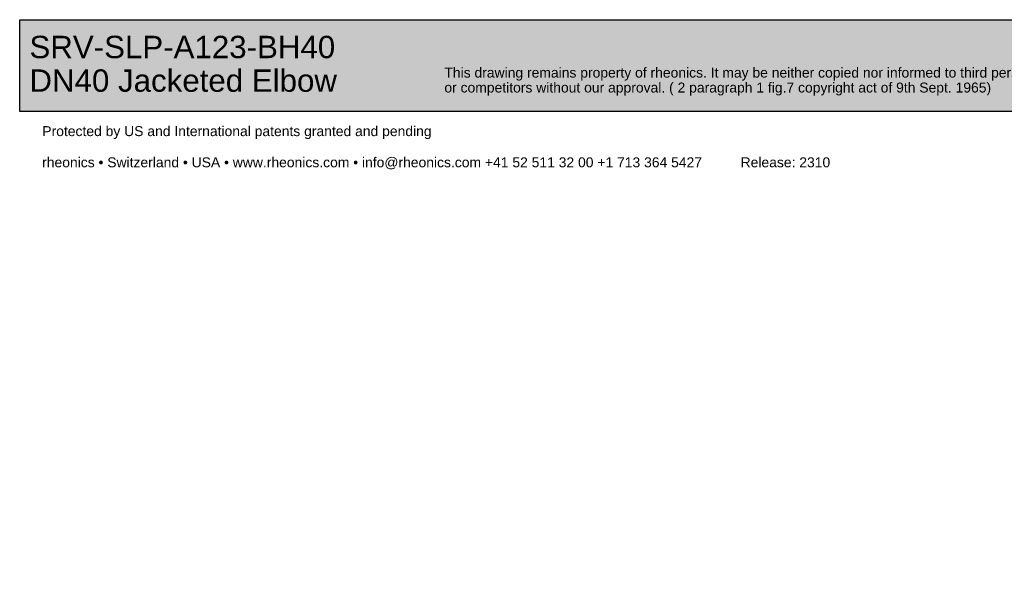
# Paper-space layout 'Invenitec-A4' of a CAD drawing. Header units: millimetres. Extents: x -56 to 244, y -36 to 254.
# Tile 1 of 5: x -56 to 142, y -36 to 80. Entities that reach past the tile are written whole.
import ezdxf
from ezdxf.entities.mleader import LeaderData, LeaderLine
from ezdxf.math import Vec2, Vec3

# ---------------------------------------------------------------- set-up
doc = ezdxf.new("R2010")
doc.units = ezdxf.units.MM
doc.layers.add('Default', color=7, linetype='Continuous')

# ---------------------------------------------------------------- blocks, each defined once
blk = doc.blocks.new('_Dot')
at = {"color": 0, "linetype": 'ByBlock', "lineweight": -2}
blk.add_line((-0.5, 0), (-1, 0), dxfattribs=at)
at = {"color": 0, "linetype": 'ByBlock', "const_width": 0.5}
blk.add_lwpolyline([(-0.25, 0, 1), (0.25, 0, 1)], format="xyb", close=True, dxfattribs=at)
blk = doc.blocks.new('Block1')
at = {"layer": 'Default', "linetype": 'Continuous'}
blk.add_hatch(color=7, dxfattribs=at).paths.add_polyline_path([(207.88, 0), (0, 0), (0, -18.48), (207.88, -18.48)])
at = {"layer": 'Default', "color": 7, "linetype": 'Continuous'}
for p, q in [((0, 0), (207.88, 0)), ((0, -18.48), (0, 0)), ((207.88, -18.48), (0, -18.48))]:
    blk.add_line(p, q, dxfattribs=at)
ml = blk.add_multileader_mtext('Standard', dxfattribs=at)
ml.set_content('{\\pxsm0.9;\\fArial|b0||i0||c0|p34;\\W1.;SRV-SLP-A123-BH40\\PDN40 Jacketed Elbow\\P}', color=7)
ml.set_leader_properties()
ml.set_arrow_properties(name='DOT')
ml.build(insert=Vec2(0, 0))
ml.multileader.update_dxf_attribs({"leader_type": 0, "dogleg_length": 0, "arrow_head_size": 4.5})
ctx = ml.context
ctx.base_point, ctx.char_height, ctx.arrow_head_size, ctx.landing_gap_size = Vec3(0.39, -5.53), 4.5, 4.5, 1.57
ctx.mtext.insert = Vec3(1.96, -3.24)
ml = blk.add_multileader_mtext('Standard', dxfattribs=at)
ml.set_content('{\\pxsm0.9;\\fArial|b0||i0||c0|p34;\\W1.;This drawing remains property of rheonics. It may be neither copied nor informed to third persons \\Por competitors without our approval. ( 2 paragraph 1 fig.7 copyright act of 9th Sept. 1965)\\P}', color=7)
ml.set_leader_properties()
ml.set_arrow_properties(name='DOT')
ml.build(insert=Vec2(0, 0))
ml.multileader.update_dxf_attribs({"leader_type": 0, "dogleg_length": 0, "arrow_head_size": 2})
ctx = ml.context
ctx.base_point, ctx.char_height, ctx.arrow_head_size, ctx.landing_gap_size = Vec3(84.7, -10.93), 2, 2, 0.7
ctx.mtext.insert = Vec3(85.4, -9.64)
ml = blk.add_multileader_mtext('Standard', dxfattribs=at)
ml.set_content('{\\pxsm0.9;\\fArial|b0||i0||c0|p34;\\W1.;Protected by US and International patents granted and pending\\P}', color=7)
ml.set_leader_properties()
ml.set_arrow_properties(name='DOT')
ml.build(insert=Vec2(0, 0))
ml.multileader.update_dxf_attribs({"leader_type": 0, "dogleg_length": 0, "arrow_head_size": 2})
ctx = ml.context
ctx.base_point, ctx.char_height, ctx.arrow_head_size, ctx.landing_gap_size = Vec3(3.85, -22.7), 2, 2, 0.7
ctx.mtext.insert = Vec3(4.55, -21.41)
ml = blk.add_multileader_mtext('Standard', dxfattribs=at)
ml.set_content('{\\pxsm0.9;\\fArial|b0||i0||c0|p34;\\W1.;rheonics • Switzerland • USA • www.rheonics.com • info@rheonics.com +41 52 511 32 00 +1 713 364 5427          Release: 2310\\P}', color=7)
ml.set_leader_properties()
ml.set_arrow_properties(name='DOT')
ml.build(insert=Vec2(0, 0))
ml.multileader.update_dxf_attribs({"leader_type": 0, "dogleg_length": 0, "arrow_head_size": 2})
ctx = ml.context
ctx.base_point, ctx.char_height, ctx.arrow_head_size, ctx.landing_gap_size = Vec3(3.82, -28.97), 2, 2, 0.7
ctx.mtext.insert = Vec3(4.52, -27.68)

psp = doc.layouts.new('Invenitec-A4')

# ---------------------------------------------------------------- block references
at = {"layer": 'Default', "color": 7}
psp.add_blockref('Block1', (-56.341, 79.623), dxfattribs=at)

doc.saveas('drawing.dxf')
